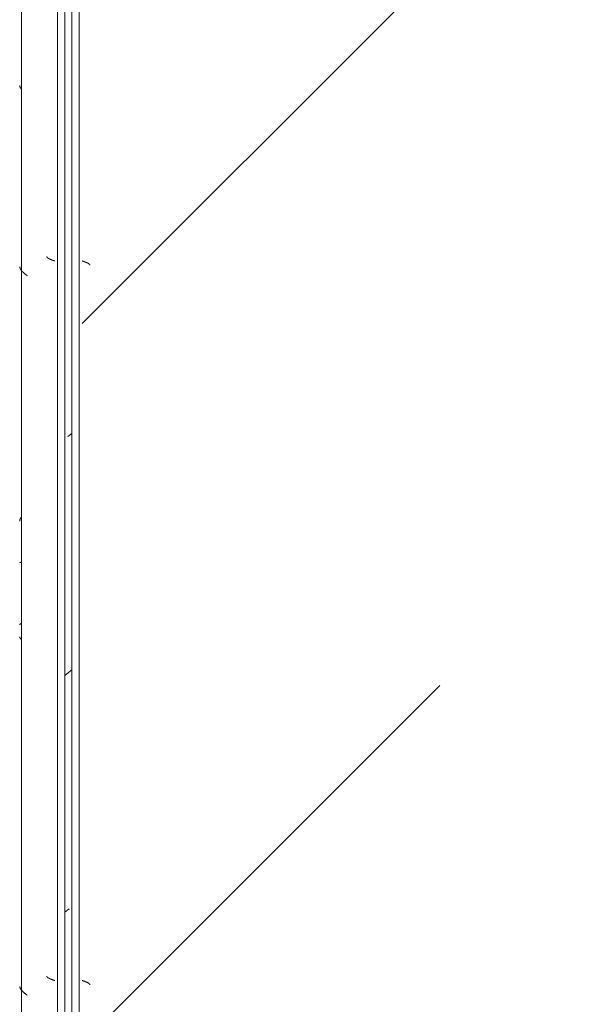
# Model space of a CAD drawing. Header units: millimetres. Extents: x -3267 to 40126, y 29201 to 102288.
# Tile 223 of 256: x 9044 to 9435, y 59205 to 59889. Entities that reach past the tile are written whole.
import ezdxf

# ---------------------------------------------------------------- set-up
doc = ezdxf.new("R2010")
doc.units = ezdxf.units.MM
doc.layers.add('M-EQPM-____-OTLN', color=7, linetype='Continuous', lineweight=9)

# ---------------------------------------------------------------- blocks, each defined once
blk = doc.blocks.new('FP_147-ВКК_02_К1_З_ЭОМ_кабель_')
at = {"layer": 'M-EQPM-____-OTLN', "color": 253, "true_color": 0xaaaaaa}
for p, q in [((1600, 630.11), (0, 630.11)), ((579.42, 630.12), (579.33, 630.02)), ((579.5, 630.22), (579.42, 630.12)), ((579.58, 630.31), (579.5, 630.22)), ((579.66, 630.4), (579.58, 630.31)), ((579.75, 630.49), (579.66, 630.4)), ((579.83, 630.57), (579.75, 630.49)), ((579.91, 630.65), (579.83, 630.57)), ((579.99, 630.72), (579.91, 630.65)), ((580.08, 630.79), (579.99, 630.72)), ((580.16, 630.85), (580.08, 630.79)), ((580.24, 630.92), (580.16, 630.85)), ((580.33, 630.97), (580.24, 630.92)), ((580.41, 631.02), (580.33, 630.97)), ((580.49, 631.07), (580.41, 631.02)), ((580.57, 631.11), (580.49, 631.07)), ((580.66, 631.15), (580.57, 631.11)), ((580.74, 631.18), (580.66, 631.15)), ((580.82, 631.21), (580.74, 631.18)), ((580.9, 631.23), (580.82, 631.21)), ((580.99, 631.25), (580.9, 631.23)), ((581.07, 631.26), (580.99, 631.25)), ((581.15, 631.27), (581.07, 631.26)), ((581.24, 631.28), (581.15, 631.27)), ((589.49, 631.28), (589.56, 631.27)), ((589.56, 631.27), (589.64, 631.25)), ((589.64, 631.25), (589.71, 631.22)), ((589.71, 631.22), (589.78, 631.18)), ((589.78, 631.18), (589.86, 631.13)), ((589.86, 631.13), (589.93, 631.06)), ((589.93, 631.06), (590, 630.99)), ((590, 630.99), (590.07, 630.9)), ((590.07, 630.9), (590.15, 630.8)), ((590.15, 630.8), (590.22, 630.7)), ((590.22, 630.7), (590.29, 630.58)), ((590.29, 630.58), (590.37, 630.45)), ((590.37, 630.45), (590.44, 630.31)), ((590.44, 630.31), (590.51, 630.16)), ((590.51, 630.16), (590.59, 630.01)), ((632.73, 630.31), (632.66, 629.96)), ((632.79, 630.61), (632.73, 630.31)), ((632.86, 630.85), (632.79, 630.61)), ((632.92, 631.05), (632.86, 630.85)), ((632.99, 631.18), (632.92, 631.05)), ((633.06, 631.26), (632.99, 631.18)), ((661.48, 631.28), (661.58, 631.27)), ((661.58, 631.27), (661.68, 631.27)), ((661.68, 631.27), (661.78, 631.26)), ((661.78, 631.26), (661.88, 631.25)), ((661.88, 631.25), (661.98, 631.24)), ((661.98, 631.24), (662.08, 631.22)), ((662.08, 631.22), (662.18, 631.2)), ((662.18, 631.2), (662.29, 631.18)), ((662.29, 631.18), (662.39, 631.15)), ((662.39, 631.15), (662.49, 631.12)), ((662.49, 631.12), (662.59, 631.09)), ((662.59, 631.09), (662.69, 631.05)), ((662.69, 631.05), (662.79, 631.02)), ((662.79, 631.02), (662.89, 630.98)), ((662.89, 630.98), (662.99, 630.93)), ((662.99, 630.93), (663.09, 630.89)), ((663.09, 630.89), (663.19, 630.84)), ((663.19, 630.84), (663.29, 630.78)), ((663.29, 630.78), (663.39, 630.73)), ((663.39, 630.73), (663.5, 630.67)), ((663.5, 630.67), (663.6, 630.61)), ((663.6, 630.61), (663.7, 630.55)), ((663.7, 630.55), (663.8, 630.49)), ((663.8, 630.49), (663.9, 630.42)), ((663.9, 630.42), (664, 630.35)), ((664, 630.35), (664.1, 630.27)), ((664.1, 630.27), (664.2, 630.2)), ((664.2, 630.2), (664.3, 630.12)), ((664.3, 630.12), (664.4, 630.04)), ((961.81, 630.11), (961.71, 630.02)), ((961.9, 630.19), (961.81, 630.11)), ((962, 630.27), (961.9, 630.19)), ((962.09, 630.35), (962, 630.27)), ((962.18, 630.42), (962.09, 630.35)), ((962.28, 630.49), (962.18, 630.42)), ((962.37, 630.56), (962.28, 630.49)), ((962.47, 630.63), (962.37, 630.56)), ((962.56, 630.69), (962.47, 630.63)), ((962.65, 630.75), (962.56, 630.69)), ((962.75, 630.81), (962.65, 630.75)), ((962.84, 630.86), (962.75, 630.81)), ((962.94, 630.91), (962.84, 630.86)), ((963.03, 630.96), (962.94, 630.91)), ((963.12, 631), (963.03, 630.96)), ((963.22, 631.04), (963.12, 631)), ((963.31, 631.08), (963.22, 631.04)), ((963.41, 631.12), (963.31, 631.08)), ((963.5, 631.15), (963.41, 631.12)), ((963.59, 631.17), (963.5, 631.15)), ((963.69, 631.2), (963.59, 631.17)), ((963.78, 631.22), (963.69, 631.2)), ((963.87, 631.24), (963.78, 631.22)), ((963.97, 631.25), (963.87, 631.24)), ((964.06, 631.26), (963.97, 631.25)), ((964.16, 631.27), (964.06, 631.26)), ((964.25, 631.28), (964.16, 631.27))]:
    blk.add_line(p, q, dxfattribs=at)
blk = doc.blocks.new('ПР_Крышка пояса - Тип 1-V146-ВКК_02_К1_З_ЭОМ_кабель_')
at = {"layer": 'M-EQPM-____-OTLN', "true_color": 0xaaaaaa}
h = blk.add_hatch(dxfattribs=at)
h.set_pattern_fill('FP_69', color=253, style=0, pattern_type=2)
h.set_pattern_definition([(320.116, (-59160, 7884.42), (-31.8804, -362.8687), [38.035, -418.388]), (264.979, (-59160, 7884.4), (382.1136, 70.1924), [30.356, -333.911]), (10.409, (-59162.66, 7854.18), (350.2335, -292.6756), [32.376, -356.132]), (316.302, (-59058.4, 7884.4), (-84.086, -539.927), [57.037, -627.411]), (6.609, (-59065.4, 7839.4), (494.8554, -472.8508), [48.567, -534.241]), (261.148, (-59058.4, 7884.4), (494.8496, -472.857), [45.536, -500.899]), (291.079, (-59083.8, 7833.83), (-204.5313, -301.9806), [37.963, -417.597]), (235.89, (-59083.8, 7833.83), (368.3755, -123.0973), [30.394, -334.332]), (341.523, (-59100.84, 7808.66), (163.8489, -425.0748), [32.367, -356.032]), (307.614, (-59160, 7884.42), (169.11016, -6.15234), [16.721, -313.638, 16.721, -322.758, -335.679]), (307.614, (-59160, 7884.42), (169.11016, -6.15234), [-669.838, 16.721, -318.958]), (277.531, (-59160, 7884.42), (200.36217, -133.088), [16.696, -176.575, 16.696, -305.591, -127.751]), (277.531, (-59160, 7884.42), (200.36217, -133.088), [-515.558, 16.696, -111.055]), (237.393, (-59160, 7997.24), (-11.4573, -270.066), [16.715, -109.913, 16.715, -378.366, -524.242]), (237.393, (-59160, 7997.24), (-11.4573, -270.066), [-521.709, 16.715, -507.527]), (227.382, (-59160, 8047.83), (50.8514, -295.0393), [16.727, -148.004, 16.727, -618.375]), (227.382, (-59160, 8047.83), (50.8514, -295.0393), [-181.458, -245.829, 16.727, -355.819])])
h.paths.add_polyline_path([(0, 595), (1529.38, 595), (1599.97, 600), (0, 600)])
h.paths.add_polyline_path([(1564.73, 595), (1600, 595), (1600, 597.49)])
at = {"layer": 'M-EQPM-____-OTLN', "color": 253, "true_color": 0xaaaaaa}
blk.add_blockref('FP_147-ВКК_02_К1_З_ЭОМ_кабель_', (0, 0), dxfattribs=at)
blk = doc.blocks.new('FP_584-ВКК_02_К1_З_ЭОМ_кабель_')
at = {"layer": 'M-EQPM-____-OTLN', "color": 7, "true_color": 0xffffff}
for p, q in [((1139.39, 582.49), (1139.34, 582.49)), ((1139.44, 582.5), (1139.39, 582.49)), ((1139.48, 582.51), (1139.44, 582.5)), ((1139.53, 582.52), (1139.48, 582.51)), ((1139.58, 582.54), (1139.53, 582.52)), ((1139.62, 582.56), (1139.58, 582.54)), ((1139.67, 582.58), (1139.62, 582.56)), ((1139.72, 582.61), (1139.67, 582.58)), ((1139.77, 582.64), (1139.72, 582.61)), ((1139.81, 582.67), (1139.77, 582.64)), ((1139.86, 582.7), (1139.81, 582.67)), ((1139.91, 582.74), (1139.86, 582.7)), ((1139.95, 582.78), (1139.91, 582.74)), ((1140, 582.82), (1139.95, 582.78)), ((1140.06, 582.88), (1140.01, 582.83)), ((1140.1, 582.93), (1140.06, 582.88)), ((1140.15, 582.98), (1140.1, 582.93)), ((1140.2, 583.04), (1140.15, 582.98)), ((1140.25, 583.1), (1140.2, 583.04)), ((1140.3, 583.17), (1140.25, 583.1)), ((1140.35, 583.23), (1140.3, 583.17)), ((1140.4, 583.3), (1140.35, 583.23)), ((1140.44, 583.37), (1140.4, 583.3)), ((1140.49, 583.45), (1140.44, 583.37)), ((1140.54, 583.52), (1140.49, 583.45)), ((1140.59, 583.6), (1140.54, 583.52)), ((1140.64, 583.68), (1140.59, 583.6)), ((1140.69, 583.77), (1140.64, 583.68)), ((1140.74, 583.86), (1140.69, 583.77)), ((1140.78, 583.95), (1140.74, 583.86)), ((1140.83, 584.04), (1140.78, 583.95)), ((1140.88, 584.13), (1140.83, 584.04)), ((1140.93, 584.23), (1140.88, 584.13)), ((1140.98, 584.33), (1140.93, 584.23)), ((1141.03, 584.43), (1140.98, 584.33)), ((1141.08, 584.53), (1141.03, 584.43)), ((1141.12, 584.64), (1141.08, 584.53)), ((1141.17, 584.74), (1141.12, 584.64)), ((1141.22, 584.85), (1141.17, 584.74)), ((1141.27, 584.96), (1141.22, 584.85)), ((1141.32, 585.08), (1141.27, 584.96)), ((1141.37, 585.19), (1141.32, 585.08)), ((1141.42, 585.31), (1141.37, 585.19)), ((1141.46, 585.42), (1141.42, 585.31)), ((1141.51, 585.54), (1141.46, 585.42)), ((1141.56, 585.66), (1141.51, 585.54)), ((1141.61, 585.79), (1141.56, 585.66)), ((1141.66, 585.91), (1141.61, 585.79)), ((1141.71, 586.03), (1141.66, 585.91)), ((1141.76, 586.16), (1141.71, 586.03)), ((1141.81, 586.29), (1141.76, 586.16)), ((1141.85, 586.41), (1141.81, 586.29)), ((1141.9, 586.54), (1141.85, 586.41)), ((1141.95, 586.67), (1141.9, 586.54)), ((1142, 586.8), (1141.95, 586.67)), ((1142.05, 586.93), (1142, 586.8)), ((1142.1, 587.07), (1142.05, 586.93)), ((1142.15, 587.2), (1142.1, 587.07)), ((1142.19, 587.33), (1142.15, 587.2)), ((1142.24, 587.46), (1142.19, 587.33)), ((1142.29, 587.6), (1142.24, 587.46)), ((1142.34, 587.73), (1142.29, 587.6)), ((1142.39, 587.87), (1142.34, 587.73)), ((1142.44, 588), (1142.39, 587.87)), ((1639.39, 582.49), (1639.34, 582.49)), ((1639.44, 582.5), (1639.39, 582.49)), ((1639.48, 582.51), (1639.44, 582.5)), ((1639.53, 582.52), (1639.48, 582.51)), ((1639.58, 582.54), (1639.53, 582.52)), ((1639.62, 582.56), (1639.58, 582.54)), ((1639.67, 582.58), (1639.62, 582.56)), ((1639.72, 582.61), (1639.67, 582.58)), ((1639.77, 582.64), (1639.72, 582.61)), ((1639.81, 582.67), (1639.77, 582.64)), ((1639.86, 582.7), (1639.81, 582.67)), ((1639.91, 582.74), (1639.86, 582.7)), ((1639.95, 582.78), (1639.91, 582.74)), ((1640, 582.82), (1639.95, 582.78)), ((1640.06, 582.88), (1640.01, 582.83)), ((1640.1, 582.93), (1640.06, 582.88)), ((1640.15, 582.98), (1640.1, 582.93)), ((1640.2, 583.04), (1640.15, 582.98)), ((1640.25, 583.1), (1640.2, 583.04)), ((1640.3, 583.17), (1640.25, 583.1)), ((1640.35, 583.23), (1640.3, 583.17)), ((1640.4, 583.3), (1640.35, 583.23)), ((1640.44, 583.37), (1640.4, 583.3)), ((1640.49, 583.45), (1640.44, 583.37)), ((1640.54, 583.52), (1640.49, 583.45)), ((1640.59, 583.6), (1640.54, 583.52)), ((1640.64, 583.68), (1640.59, 583.6)), ((1640.69, 583.77), (1640.64, 583.68)), ((1640.74, 583.86), (1640.69, 583.77)), ((1640.78, 583.95), (1640.74, 583.86)), ((1640.83, 584.04), (1640.78, 583.95)), ((1640.88, 584.13), (1640.83, 584.04)), ((1640.93, 584.23), (1640.88, 584.13)), ((1640.98, 584.33), (1640.93, 584.23)), ((1641.03, 584.43), (1640.98, 584.33)), ((1641.08, 584.53), (1641.03, 584.43)), ((1641.12, 584.64), (1641.08, 584.53)), ((1641.17, 584.74), (1641.12, 584.64)), ((1641.22, 584.85), (1641.17, 584.74)), ((1641.27, 584.96), (1641.22, 584.85)), ((1641.32, 585.08), (1641.27, 584.96)), ((1641.37, 585.19), (1641.32, 585.08)), ((1641.42, 585.31), (1641.37, 585.19)), ((1641.46, 585.42), (1641.42, 585.31)), ((1641.51, 585.54), (1641.46, 585.42)), ((1641.56, 585.66), (1641.51, 585.54)), ((1641.61, 585.79), (1641.56, 585.66)), ((1641.66, 585.91), (1641.61, 585.79)), ((1641.71, 586.03), (1641.66, 585.91)), ((1641.76, 586.16), (1641.71, 586.03)), ((1641.81, 586.29), (1641.76, 586.16)), ((1641.85, 586.41), (1641.81, 586.29)), ((1641.9, 586.54), (1641.85, 586.41)), ((1641.95, 586.67), (1641.9, 586.54)), ((1642, 586.8), (1641.95, 586.67)), ((1642.05, 586.93), (1642, 586.8)), ((1642.1, 587.07), (1642.05, 586.93)), ((1642.15, 587.2), (1642.1, 587.07)), ((1642.19, 587.33), (1642.15, 587.2)), ((1642.24, 587.46), (1642.19, 587.33)), ((1642.29, 587.6), (1642.24, 587.46)), ((1642.34, 587.73), (1642.29, 587.6)), ((1642.39, 587.87), (1642.34, 587.73)), ((1642.44, 588), (1642.39, 587.87))]:
    blk.add_line(p, q, dxfattribs=at)
blk = doc.blocks.new('ПР_Низ пояс - Тип 1-V583-ВКК_02_К1_З_ЭОМ_кабель_')
at = {"layer": 'M-EQPM-____-OTLN', "true_color": 0xffffff}
h = blk.add_hatch(dxfattribs=at)
h.set_pattern_fill('FP_228', style=0, pattern_type=2)
h.set_pattern_definition([(135, (-57860, 6950), (-1000, 1e-13), [50, -1364.214]), (135, (-57360, 6950), (-1000, 1e-13), [50, -1364.214]), (135, (-57360, 7450), (-1000, 1e-13), [50, -1364.214]), (135, (-58074.64, 7664.64), (-1000, 1e-13), [403.55, -1010.664]), (135, (-57574.64, 7664.64), (-1000, 1e-13), [403.55, -1010.664]), (135, (-58074.64, 7164.64), (-1000, 1e-13), [403.55, -1010.664]), (135, (-57574.64, 7164.64), (-1000, 1e-13), [453.55, -960.664])])
h.paths.add_polyline_path([(800, 6.26), (2400, 6.26), (2400, 588), (800, 588), (800, 19.98)])
at = {"layer": 'M-EQPM-____-OTLN', "color": 253, "true_color": 0xaaaaaa}
for p, q in [((800, 595), (2400, 595)), ((800, 590), (2400, 590))]:
    blk.add_line(p, q, dxfattribs=at)
blk.add_blockref('FP_584-ВКК_02_К1_З_ЭОМ_кабель_', (0, 0), dxfattribs=at)
blk = doc.blocks.new('FP_587-ВКК_02_К1_З_ЭОМ_кабель_')
at = {"layer": 'M-EQPM-____-OTLN', "color": 7, "true_color": 0xffffff}
for p, q in [((343.06, 608.98), (343.01, 608.86)), ((343.11, 609.11), (343.06, 608.98)), ((343.15, 609.23), (343.11, 609.11)), ((343.2, 609.36), (343.15, 609.23)), ((343.25, 609.48), (343.2, 609.36)), ((343.3, 609.6), (343.25, 609.48)), ((343.35, 609.72), (343.3, 609.6)), ((343.4, 609.83), (343.35, 609.72)), ((343.45, 609.95), (343.4, 609.83)), ((343.5, 610.06), (343.45, 609.95)), ((343.55, 610.18), (343.5, 610.06)), ((343.6, 610.28), (343.55, 610.18)), ((343.65, 610.39), (343.6, 610.28)), ((343.69, 610.5), (343.65, 610.39)), ((343.74, 610.6), (343.69, 610.5)), ((343.79, 610.7), (343.74, 610.6)), ((343.84, 610.8), (343.79, 610.7)), ((343.89, 610.9), (343.84, 610.8)), ((343.94, 610.99), (343.89, 610.9)), ((343.99, 611.09), (343.94, 610.99)), ((344.04, 611.18), (343.99, 611.09)), ((344.09, 611.26), (344.04, 611.18)), ((344.14, 611.35), (344.09, 611.26)), ((344.19, 611.43), (344.14, 611.35)), ((344.23, 611.51), (344.19, 611.43)), ((344.28, 611.58), (344.23, 611.51)), ((344.33, 611.66), (344.28, 611.58)), ((344.38, 611.73), (344.33, 611.66)), ((344.43, 611.8), (344.38, 611.73)), ((344.48, 611.86), (344.43, 611.8)), ((344.53, 611.93), (344.48, 611.86)), ((344.58, 611.98), (344.53, 611.93)), ((344.63, 612.04), (344.58, 611.98)), ((344.68, 612.09), (344.63, 612.04)), ((344.73, 612.14), (344.68, 612.09)), ((344.77, 612.19), (344.73, 612.14)), ((344.82, 612.24), (344.77, 612.19)), ((344.87, 612.28), (344.82, 612.24)), ((344.92, 612.31), (344.87, 612.28)), ((344.97, 612.35), (344.92, 612.31)), ((345.02, 612.38), (344.97, 612.35)), ((345.07, 612.41), (345.02, 612.38)), ((345.12, 612.43), (345.07, 612.41)), ((345.17, 612.45), (345.12, 612.43)), ((345.22, 612.47), (345.17, 612.45)), ((345.27, 612.49), (345.22, 612.47)), ((345.31, 612.5), (345.27, 612.49)), ((345.36, 612.51), (345.31, 612.5)), ((345.41, 612.51), (345.36, 612.51)), ((843.06, 608.98), (843.01, 608.86)), ((843.11, 609.11), (843.06, 608.98)), ((843.15, 609.23), (843.11, 609.11)), ((843.2, 609.36), (843.15, 609.23)), ((843.25, 609.48), (843.2, 609.36)), ((843.3, 609.6), (843.25, 609.48)), ((843.35, 609.72), (843.3, 609.6)), ((843.4, 609.83), (843.35, 609.72)), ((843.45, 609.95), (843.4, 609.83)), ((843.5, 610.06), (843.45, 609.95)), ((843.55, 610.18), (843.5, 610.06)), ((843.6, 610.28), (843.55, 610.18)), ((843.65, 610.39), (843.6, 610.28)), ((843.69, 610.5), (843.65, 610.39)), ((843.74, 610.6), (843.69, 610.5)), ((843.79, 610.7), (843.74, 610.6)), ((843.84, 610.8), (843.79, 610.7)), ((843.89, 610.9), (843.84, 610.8)), ((843.94, 610.99), (843.89, 610.9)), ((843.99, 611.09), (843.94, 610.99)), ((844.04, 611.18), (843.99, 611.09)), ((844.09, 611.26), (844.04, 611.18)), ((844.14, 611.35), (844.09, 611.26)), ((844.19, 611.43), (844.14, 611.35)), ((844.23, 611.51), (844.19, 611.43)), ((844.28, 611.58), (844.23, 611.51)), ((844.33, 611.66), (844.28, 611.58)), ((844.38, 611.73), (844.33, 611.66)), ((844.43, 611.8), (844.38, 611.73)), ((844.48, 611.86), (844.43, 611.8)), ((844.53, 611.93), (844.48, 611.86)), ((844.58, 611.98), (844.53, 611.93)), ((844.63, 612.04), (844.58, 611.98)), ((844.68, 612.09), (844.63, 612.04)), ((844.73, 612.14), (844.68, 612.09)), ((844.77, 612.19), (844.73, 612.14)), ((844.82, 612.24), (844.77, 612.19)), ((844.87, 612.28), (844.82, 612.24)), ((844.92, 612.31), (844.87, 612.28)), ((844.97, 612.35), (844.92, 612.31)), ((845.02, 612.38), (844.97, 612.35)), ((845.07, 612.41), (845.02, 612.38)), ((845.12, 612.43), (845.07, 612.41)), ((845.17, 612.45), (845.12, 612.43)), ((845.22, 612.47), (845.17, 612.45)), ((845.27, 612.49), (845.22, 612.47)), ((845.31, 612.5), (845.27, 612.49)), ((845.36, 612.51), (845.31, 612.5)), ((845.41, 612.51), (845.36, 612.51)), ((342.37, 607.14), (342.32, 607)), ((342.42, 607.27), (342.37, 607.14)), ((342.47, 607.41), (342.42, 607.27)), ((342.52, 607.54), (342.47, 607.41)), ((342.57, 607.67), (342.52, 607.54)), ((342.61, 607.81), (342.57, 607.67)), ((342.66, 607.94), (342.61, 607.81)), ((342.71, 608.08), (342.66, 607.94)), ((342.76, 608.21), (342.71, 608.08)), ((342.81, 608.34), (342.76, 608.21)), ((342.86, 608.47), (342.81, 608.34)), ((342.91, 608.6), (342.86, 608.47)), ((342.96, 608.73), (342.91, 608.6)), ((343.01, 608.86), (342.96, 608.73)), ((842.37, 607.14), (842.32, 607)), ((842.42, 607.27), (842.37, 607.14)), ((842.47, 607.41), (842.42, 607.27)), ((842.52, 607.54), (842.47, 607.41)), ((842.57, 607.67), (842.52, 607.54)), ((842.61, 607.81), (842.57, 607.67)), ((842.66, 607.94), (842.61, 607.81)), ((842.71, 608.08), (842.66, 607.94)), ((842.76, 608.21), (842.71, 608.08)), ((842.81, 608.34), (842.76, 608.21)), ((842.86, 608.47), (842.81, 608.34)), ((842.91, 608.6), (842.86, 608.47)), ((842.96, 608.73), (842.91, 608.6)), ((843.01, 608.86), (842.96, 608.73))]:
    blk.add_line(p, q, dxfattribs=at)
blk = doc.blocks.new('FP_588-ВКК_02_К1_З_ЭОМ_кабель_')
at = {"layer": 'M-EQPM-____-OTLN', "color": 7, "true_color": 0xffffff}
for p, q in [((334.99, 629.45), (334.9, 629.35)), ((335.09, 629.54), (334.99, 629.45)), ((335.19, 629.63), (335.09, 629.54)), ((335.29, 629.72), (335.19, 629.63)), ((335.38, 629.81), (335.29, 629.72)), ((335.48, 629.89), (335.38, 629.81)), ((335.58, 629.97), (335.48, 629.89)), ((335.68, 630.05), (335.58, 629.97)), ((335.77, 630.13), (335.68, 630.05)), ((335.87, 630.2), (335.77, 630.13)), ((335.97, 630.27), (335.87, 630.2)), ((336.06, 630.34), (335.97, 630.27)), ((336.16, 630.41), (336.06, 630.34)), ((336.26, 630.47), (336.16, 630.41)), ((336.36, 630.54), (336.26, 630.47)), ((336.45, 630.59), (336.36, 630.54)), ((336.55, 630.65), (336.45, 630.59)), ((336.65, 630.7), (336.55, 630.65)), ((336.75, 630.75), (336.65, 630.7)), ((336.84, 630.8), (336.75, 630.75)), ((336.94, 630.85), (336.84, 630.8)), ((337.04, 630.89), (336.94, 630.85)), ((337.14, 630.93), (337.04, 630.89)), ((337.23, 630.96), (337.14, 630.93)), ((337.33, 631), (337.23, 630.96)), ((337.43, 631.03), (337.33, 631)), ((337.53, 631.06), (337.43, 631.03)), ((337.62, 631.08), (337.53, 631.06)), ((337.72, 631.1), (337.62, 631.08)), ((337.82, 631.12), (337.72, 631.1)), ((337.91, 631.14), (337.82, 631.12)), ((338.01, 631.15), (337.91, 631.14)), ((338.11, 631.16), (338.01, 631.15)), ((338.21, 631.16), (338.11, 631.16)), ((834.99, 629.45), (834.9, 629.35)), ((835.09, 629.54), (834.99, 629.45)), ((835.19, 629.63), (835.09, 629.54)), ((835.29, 629.72), (835.19, 629.63)), ((835.38, 629.81), (835.29, 629.72)), ((835.48, 629.89), (835.38, 629.81)), ((835.58, 629.97), (835.48, 629.89)), ((835.68, 630.05), (835.58, 629.97)), ((835.77, 630.13), (835.68, 630.05)), ((835.87, 630.2), (835.77, 630.13)), ((835.97, 630.27), (835.87, 630.2)), ((836.06, 630.34), (835.97, 630.27)), ((836.16, 630.41), (836.06, 630.34)), ((836.26, 630.47), (836.16, 630.41)), ((836.36, 630.54), (836.26, 630.47)), ((836.45, 630.59), (836.36, 630.54)), ((836.55, 630.65), (836.45, 630.59)), ((836.65, 630.7), (836.55, 630.65)), ((836.75, 630.75), (836.65, 630.7)), ((836.84, 630.8), (836.75, 630.75)), ((836.94, 630.85), (836.84, 630.8)), ((837.04, 630.89), (836.94, 630.85)), ((837.14, 630.93), (837.04, 630.89)), ((837.23, 630.96), (837.14, 630.93)), ((837.33, 631), (837.23, 630.96)), ((837.43, 631.03), (837.33, 631)), ((837.53, 631.06), (837.43, 631.03)), ((837.62, 631.08), (837.53, 631.06)), ((837.72, 631.1), (837.62, 631.08)), ((837.82, 631.12), (837.72, 631.1)), ((837.91, 631.14), (837.82, 631.12)), ((838.01, 631.15), (837.91, 631.14)), ((838.11, 631.16), (838.01, 631.15)), ((838.21, 631.16), (838.11, 631.16)), ((332.17, 626.13), (332.07, 626)), ((332.27, 626.25), (332.17, 626.13)), ((332.37, 626.38), (332.27, 626.25)), ((332.46, 626.5), (332.37, 626.38)), ((332.56, 626.63), (332.46, 626.5)), ((332.66, 626.75), (332.56, 626.63)), ((332.75, 626.88), (332.66, 626.75)), ((332.85, 627), (332.75, 626.88)), ((332.95, 627.13), (332.85, 627)), ((333.05, 627.25), (332.95, 627.13)), ((333.14, 627.37), (333.05, 627.25)), ((333.24, 627.49), (333.14, 627.37)), ((333.34, 627.61), (333.24, 627.49)), ((333.44, 627.73), (333.34, 627.61)), ((333.53, 627.85), (333.44, 627.73)), ((333.63, 627.96), (333.53, 627.85)), ((333.73, 628.08), (333.63, 627.96)), ((333.83, 628.19), (333.73, 628.08)), ((333.92, 628.31), (333.83, 628.19)), ((334.02, 628.42), (333.92, 628.31)), ((334.12, 628.53), (334.02, 628.42)), ((334.22, 628.64), (334.12, 628.53)), ((334.31, 628.75), (334.22, 628.64)), ((334.41, 628.85), (334.31, 628.75)), ((334.51, 628.95), (334.41, 628.85)), ((334.6, 629.06), (334.51, 628.95)), ((334.7, 629.16), (334.6, 629.06)), ((334.8, 629.26), (334.7, 629.16)), ((334.9, 629.35), (334.8, 629.26)), ((832.17, 626.13), (832.07, 626)), ((832.27, 626.25), (832.17, 626.13)), ((832.37, 626.38), (832.27, 626.25)), ((832.46, 626.5), (832.37, 626.38)), ((832.56, 626.63), (832.46, 626.5)), ((832.66, 626.75), (832.56, 626.63)), ((832.75, 626.88), (832.66, 626.75)), ((832.85, 627), (832.75, 626.88)), ((832.95, 627.13), (832.85, 627)), ((833.05, 627.25), (832.95, 627.13)), ((833.14, 627.37), (833.05, 627.25)), ((833.24, 627.49), (833.14, 627.37)), ((833.34, 627.61), (833.24, 627.49)), ((833.44, 627.73), (833.34, 627.61)), ((833.53, 627.85), (833.44, 627.73)), ((833.63, 627.96), (833.53, 627.85)), ((833.73, 628.08), (833.63, 627.96)), ((833.83, 628.19), (833.73, 628.08)), ((833.92, 628.31), (833.83, 628.19)), ((834.02, 628.42), (833.92, 628.31)), ((834.12, 628.53), (834.02, 628.42)), ((834.22, 628.64), (834.12, 628.53)), ((834.31, 628.75), (834.22, 628.64)), ((834.41, 628.85), (834.31, 628.75)), ((834.51, 628.95), (834.41, 628.85)), ((834.6, 629.06), (834.51, 628.95)), ((834.7, 629.16), (834.6, 629.06)), ((834.8, 629.26), (834.7, 629.16)), ((834.9, 629.35), (834.8, 629.26))]:
    blk.add_line(p, q, dxfattribs=at)
blk = doc.blocks.new('ПР_Перед пояса - Тип 1-V586-ВКК_02_К1_З_ЭОМ_кабель_')
at = {"layer": 'M-EQPM-____-OTLN', "color": 253, "true_color": 0xaaaaaa}
for p, q in [((0, 630), (1600, 630)), ((0, 605), (1600, 605)), ((0, 600), (1600, 600))]:
    blk.add_line(p, q, dxfattribs=at)
for name in ['FP_588-ВКК_02_К1_З_ЭОМ_кабель_', 'FP_587-ВКК_02_К1_З_ЭОМ_кабель_']:
    blk.add_blockref(name, (0, 0), dxfattribs=at)
blk = doc.blocks.new('Наметкина 10_РД_АРФ_К1_R21_rvt-1-ВКК_02_К1_З_ЭОМ_кабель_')
at = {"layer": 'M-EQPM-____-OTLN', "color": 253, "lineweight": 9, "true_color": 0xaaaaaa, "rotation": 89.99999999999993}
for name, p in [('ПР_Крышка пояса - Тип 1-V146-ВКК_02_К1_З_ЭОМ_кабель_', (7950, 59160)), ('ПР_Перед пояса - Тип 1-V586-ВКК_02_К1_З_ЭОМ_кабель_', (7950, 59160)), ('ПР_Низ пояс - Тип 1-V583-ВКК_02_К1_З_ЭОМ_кабель_', (7950, 58360))]:
    blk.add_blockref(name, p, dxfattribs=at)

msp = doc.modelspace()

# ---------------------------------------------------------------- block references
at = {"lineweight": 5}
msp.add_blockref('Наметкина 10_РД_АРФ_К1_R21_rvt-1-ВКК_02_К1_З_ЭОМ_кабель_', (1725.58, -281.28), dxfattribs=at)

doc.saveas('drawing.dxf')
